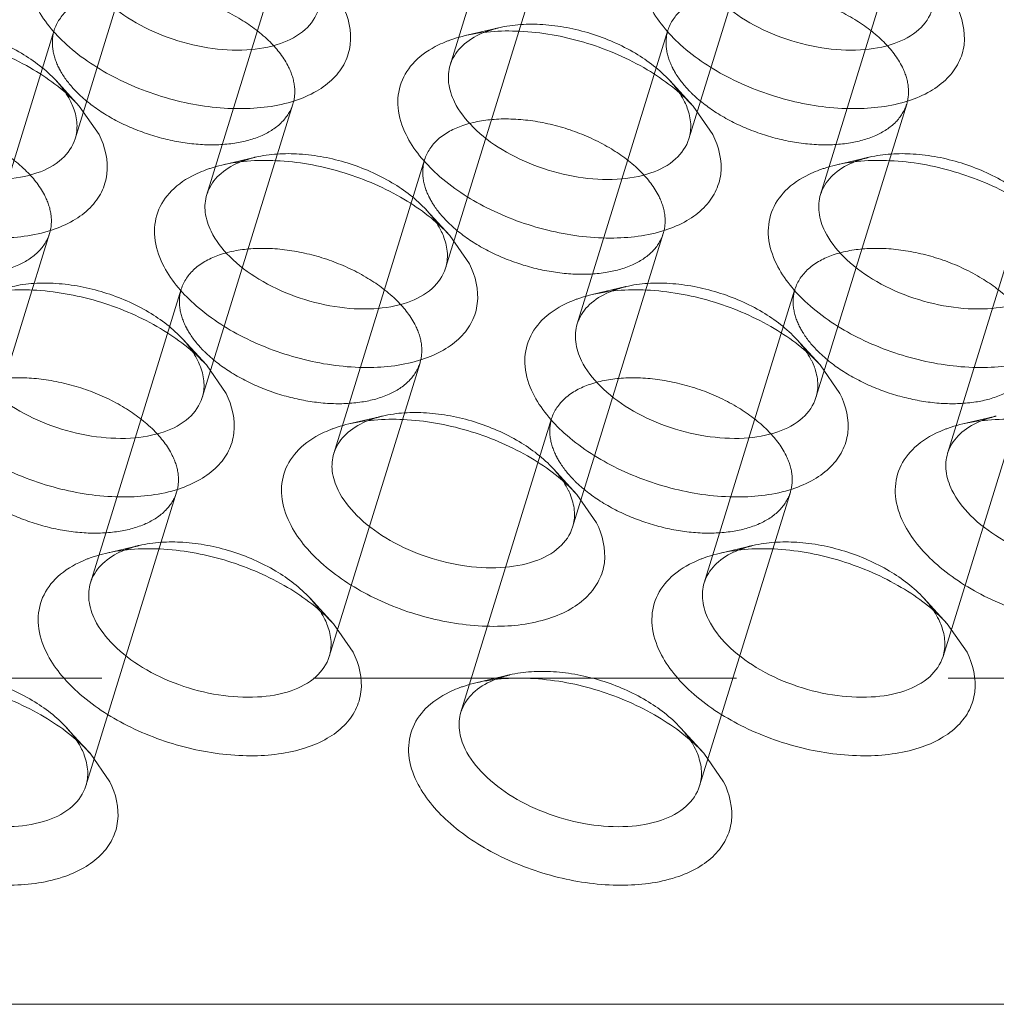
# Model space of a CAD drawing. Header units: millimetres. Extents: x 4497 to 13960, y 12291 to 16372.
# Tile 98 of 217: x 4896 to 4908, y 15290 to 15302. Entities that reach past the tile are written whole.
import ezdxf

# ---------------------------------------------------------------- set-up
doc = ezdxf.new("R2010")
doc.units = ezdxf.units.MM
doc.header["$LTSCALE"] = 0.8
doc.linetypes.add('HIDDEN', pattern=[9.525, 6.35, -3.175])
doc.layers.get('0').update_dxf_attribs({"linetype": 'CONTINUOUS', "lineweight": 0})
doc.layers.add('3', color=5, linetype='HIDDEN', lineweight=0)

msp = doc.modelspace()

# ---------------------------------------------------------------- linework, layer by layer
at = {"lineweight": 15}
for p, q in [((4897.142, 15300.578), (4897.38, 15300.237)), ((4904.51, 15300.578), (4904.748, 15300.237)), ((4901.589, 15299.024), (4901.827, 15298.683)), ((4898.667, 15297.47), (4898.905, 15297.129)), ((4906.036, 15297.47), (4906.274, 15297.129)), ((4903.114, 15295.916), (4903.352, 15295.575)), ((4900.192, 15294.362), (4900.43, 15294.021)), ((4907.561, 15294.362), (4907.799, 15294.021)), ((4897.271, 15292.808), (4897.509, 15292.467)), ((4904.639, 15292.808), (4904.877, 15292.467)), ((4943.998, 15289.794), (4860.642, 15289.794))]:
    msp.add_line(p, q, dxfattribs=at)
for centre, radius, start, end in [((4902.065, 15300.926), 0.493, 155.6291, 162.8691), ((4896.314, 15300.271), 0.81, 20.4993, 26.1968), ((4903.682, 15300.271), 0.81, 20.4993, 26.1968), ((4899.144, 15299.372), 0.493, 155.6291, 162.8691), ((4906.512, 15299.372), 0.493, 155.6291, 162.8691), ((4900.761, 15298.717), 0.81, 20.4993, 26.1968), ((4903.59, 15297.818), 0.493, 155.6291, 162.8691), ((4897.839, 15297.163), 0.81, 20.4993, 26.1968), ((4905.208, 15297.163), 0.81, 20.4993, 26.1968), ((4900.669, 15296.264), 0.493, 155.6291, 162.8691), ((4908.037, 15296.264), 0.493, 155.6291, 162.8691), ((4902.286, 15295.609), 0.81, 20.4993, 26.1968), ((4897.747, 15294.71), 0.493, 155.6291, 162.8691), ((4905.116, 15294.71), 0.493, 155.6291, 162.8691), ((4899.364, 15294.055), 0.81, 20.4993, 26.1968), ((4906.733, 15294.055), 0.81, 20.4993, 26.1968), ((4902.194, 15293.156), 0.493, 155.6291, 162.8691), ((4896.443, 15292.501), 0.81, 20.4993, 26.1968), ((4903.811, 15292.501), 0.81, 20.4993, 26.1968)]:
    msp.add_arc(centre, radius, start, end, dxfattribs=at)
for points, knots in [([(4900.014, 15301.74), (4899.985, 15301.648), (4899.857, 15301.465), (4899.539, 15301.303), (4899.134, 15301.236), (4898.675, 15301.265), (4898.206, 15301.387), (4897.775, 15301.589), (4897.426, 15301.851), (4897.254, 15302.07), (4897.199, 15302.183)], [0, 0, 0, 0, 0.087919, 0.191483, 0.315807, 0.456957, 0.606104, 0.752524, 0.886126, 1, 1, 1, 1]), ([(4907.382, 15301.74), (4907.354, 15301.648), (4907.225, 15301.465), (4906.908, 15301.303), (4906.502, 15301.236), (4906.043, 15301.265), (4905.575, 15301.387), (4905.144, 15301.589), (4904.795, 15301.851), (4904.623, 15302.07), (4904.567, 15302.183)], [0, 0, 0, 0, 0.087919, 0.191483, 0.315807, 0.456957, 0.606104, 0.752524, 0.886126, 1, 1, 1, 1]), ([(4900.302, 15301.791), (4900.373, 15301.646), (4900.434, 15301.398), (4900.34, 15301.092), (4900.196, 15300.898), (4899.986, 15300.743), (4899.613, 15300.585), (4899.037, 15300.518), (4898.305, 15300.617), (4897.593, 15300.878), (4897, 15301.263), (4896.706, 15301.61), (4896.617, 15301.791)], [0, 0, 0, 0, 0.096766, 0.141571, 0.18803, 0.239006, 0.296129, 0.428924, 0.580085, 0.735392, 0.87928, 1, 1, 1, 1]), ([(4907.67, 15301.791), (4907.741, 15301.646), (4907.802, 15301.398), (4907.709, 15301.092), (4907.565, 15300.898), (4907.355, 15300.743), (4906.982, 15300.585), (4906.405, 15300.518), (4905.673, 15300.617), (4904.961, 15300.878), (4904.368, 15301.263), (4904.075, 15301.61), (4903.986, 15301.791)], [0, 0, 0, 0, 0.096766, 0.141571, 0.18803, 0.239006, 0.296129, 0.428924, 0.580085, 0.735392, 0.87928, 1, 1, 1, 1]), ([(4894.406, 15301.424), (4894.634, 15301.477), (4895.137, 15301.503), (4895.884, 15301.358), (4896.583, 15301.055), (4896.984, 15300.751), (4897.142, 15300.578)], [0, 0, 0, 0, 0.236672, 0.49996, 0.763225, 1, 1, 1, 1]), ([(4901.592, 15301.37), (4901.607, 15301.375), (4901.667, 15301.396), (4901.728, 15301.413), (4901.775, 15301.424)], [0, 0, 0, 0, 0.243879, 1, 1, 1, 1]), ([(4901.616, 15301.129), (4901.65, 15301.204), (4901.764, 15301.346), (4901.921, 15301.432), (4902.009, 15301.466)], [0, 0, 0, 0, 0.464886, 1, 1, 1, 1]), ([(4901.775, 15301.424), (4902.003, 15301.477), (4902.506, 15301.503), (4903.253, 15301.358), (4903.951, 15301.055), (4904.352, 15300.751), (4904.51, 15300.578)], [0, 0, 0, 0, 0.236672, 0.49996, 0.763225, 1, 1, 1, 1]), ([(4901.064, 15300.237), (4901.015, 15300.337), (4900.947, 15300.544), (4900.983, 15300.867), (4901.165, 15301.14), (4901.35, 15301.262), (4901.454, 15301.312)], [0, 0, 0, 0, 0.260072, 0.494273, 0.731806, 1, 1, 1, 1]), ([(4901.454, 15301.312), (4901.487, 15301.329), (4901.533, 15301.348), (4901.58, 15301.366), (4901.592, 15301.37)], [0, 0, 0, 0, 0.744437, 1, 1, 1, 1]), ([(4901.646, 15300.629), (4901.611, 15300.7), (4901.562, 15300.847), (4901.573, 15301.003), (4901.594, 15301.071)], [0, 0, 0, 0, 0.52606, 1, 1, 1, 1]), ([(4897.092, 15300.186), (4897.063, 15300.094), (4896.935, 15299.911), (4896.617, 15299.749), (4896.212, 15299.682), (4895.753, 15299.711), (4895.285, 15299.833), (4894.854, 15300.034), (4894.504, 15300.297), (4894.332, 15300.516), (4894.277, 15300.629)], [0, 0, 0, 0, 0.087919, 0.191483, 0.315807, 0.456957, 0.606104, 0.752524, 0.886126, 1, 1, 1, 1]), ([(4904.46, 15300.186), (4904.432, 15300.094), (4904.304, 15299.911), (4903.986, 15299.749), (4903.581, 15299.682), (4903.121, 15299.711), (4902.653, 15299.833), (4902.222, 15300.034), (4901.873, 15300.297), (4901.701, 15300.516), (4901.646, 15300.629)], [0, 0, 0, 0, 0.087919, 0.191483, 0.315807, 0.456957, 0.606104, 0.752524, 0.886126, 1, 1, 1, 1]), ([(4897.072, 15300.555), (4897.095, 15300.494), (4897.124, 15300.371), (4897.11, 15300.243), (4897.092, 15300.186)], [0, 0, 0, 0, 0.519195, 1, 1, 1, 1]), ([(4904.441, 15300.555), (4904.463, 15300.494), (4904.492, 15300.371), (4904.478, 15300.243), (4904.46, 15300.186)], [0, 0, 0, 0, 0.519195, 1, 1, 1, 1]), ([(4897.38, 15300.237), (4897.451, 15300.092), (4897.512, 15299.844), (4897.419, 15299.538), (4897.275, 15299.344), (4897.065, 15299.189), (4896.692, 15299.031), (4896.115, 15298.964), (4895.383, 15299.063), (4894.671, 15299.324), (4894.078, 15299.709), (4893.784, 15300.056), (4893.696, 15300.237)], [0, 0, 0, 0, 0.096766, 0.141571, 0.18803, 0.239006, 0.296129, 0.428924, 0.580085, 0.735392, 0.87928, 1, 1, 1, 1]), ([(4904.748, 15300.237), (4904.82, 15300.092), (4904.881, 15299.844), (4904.787, 15299.538), (4904.643, 15299.344), (4904.433, 15299.189), (4904.06, 15299.031), (4903.484, 15298.964), (4902.752, 15299.063), (4902.039, 15299.324), (4901.447, 15299.709), (4901.153, 15300.056), (4901.064, 15300.237)], [0, 0, 0, 0, 0.096766, 0.141571, 0.18803, 0.239006, 0.296129, 0.428924, 0.580085, 0.735392, 0.87928, 1, 1, 1, 1]), ([(4898.671, 15299.816), (4898.685, 15299.821), (4898.745, 15299.842), (4898.806, 15299.859), (4898.853, 15299.87)], [0, 0, 0, 0, 0.243879, 1, 1, 1, 1]), ([(4898.694, 15299.575), (4898.728, 15299.65), (4898.842, 15299.792), (4899, 15299.878), (4899.087, 15299.912)], [0, 0, 0, 0, 0.464886, 1, 1, 1, 1]), ([(4898.853, 15299.87), (4899.081, 15299.923), (4899.584, 15299.949), (4900.331, 15299.804), (4901.03, 15299.501), (4901.431, 15299.197), (4901.589, 15299.024)], [0, 0, 0, 0, 0.236672, 0.49996, 0.763225, 1, 1, 1, 1]), ([(4906.039, 15299.816), (4906.054, 15299.821), (4906.114, 15299.842), (4906.175, 15299.859), (4906.222, 15299.87)], [0, 0, 0, 0, 0.243879, 1, 1, 1, 1]), ([(4906.063, 15299.575), (4906.097, 15299.65), (4906.211, 15299.792), (4906.368, 15299.878), (4906.455, 15299.912)], [0, 0, 0, 0, 0.464886, 1, 1, 1, 1]), ([(4906.222, 15299.87), (4906.45, 15299.923), (4906.952, 15299.949), (4907.7, 15299.804), (4908.398, 15299.501), (4908.799, 15299.197), (4908.957, 15299.024)], [0, 0, 0, 0, 0.236672, 0.49996, 0.763225, 1, 1, 1, 1]), ([(4898.142, 15298.683), (4898.093, 15298.783), (4898.025, 15298.99), (4898.061, 15299.313), (4898.243, 15299.586), (4898.429, 15299.708), (4898.532, 15299.758)], [0, 0, 0, 0, 0.260072, 0.494273, 0.731806, 1, 1, 1, 1]), ([(4898.532, 15299.758), (4898.566, 15299.775), (4898.612, 15299.794), (4898.659, 15299.812), (4898.671, 15299.816)], [0, 0, 0, 0, 0.744437, 1, 1, 1, 1]), ([(4905.511, 15298.683), (4905.462, 15298.783), (4905.394, 15298.99), (4905.43, 15299.313), (4905.612, 15299.586), (4905.797, 15299.708), (4905.901, 15299.758)], [0, 0, 0, 0, 0.260072, 0.494273, 0.731806, 1, 1, 1, 1]), ([(4905.901, 15299.758), (4905.934, 15299.775), (4905.98, 15299.794), (4906.027, 15299.812), (4906.039, 15299.816)], [0, 0, 0, 0, 0.744437, 1, 1, 1, 1]), ([(4898.724, 15299.075), (4898.689, 15299.146), (4898.64, 15299.293), (4898.651, 15299.449), (4898.672, 15299.517)], [0, 0, 0, 0, 0.52606, 1, 1, 1, 1]), ([(4906.093, 15299.075), (4906.057, 15299.146), (4906.008, 15299.293), (4906.02, 15299.449), (4906.041, 15299.517)], [0, 0, 0, 0, 0.52606, 1, 1, 1, 1]), ([(4901.539, 15298.632), (4901.51, 15298.54), (4901.382, 15298.357), (4901.064, 15298.195), (4900.659, 15298.128), (4900.2, 15298.157), (4899.732, 15298.279), (4899.301, 15298.48), (4898.951, 15298.743), (4898.779, 15298.962), (4898.724, 15299.075)], [0, 0, 0, 0, 0.087919, 0.191483, 0.315807, 0.456957, 0.606104, 0.752524, 0.886126, 1, 1, 1, 1]), ([(4908.907, 15298.632), (4908.879, 15298.54), (4908.75, 15298.357), (4908.433, 15298.195), (4908.028, 15298.128), (4907.568, 15298.157), (4907.1, 15298.279), (4906.669, 15298.48), (4906.32, 15298.743), (4906.148, 15298.962), (4906.093, 15299.075)], [0, 0, 0, 0, 0.087919, 0.191483, 0.315807, 0.456957, 0.606104, 0.752524, 0.886126, 1, 1, 1, 1]), ([(4901.519, 15299.001), (4901.542, 15298.94), (4901.571, 15298.816), (4901.557, 15298.689), (4901.539, 15298.632)], [0, 0, 0, 0, 0.519195, 1, 1, 1, 1]), ([(4901.827, 15298.683), (4901.898, 15298.538), (4901.959, 15298.29), (4901.866, 15297.984), (4901.722, 15297.79), (4901.511, 15297.635), (4901.138, 15297.477), (4900.562, 15297.41), (4899.83, 15297.509), (4899.118, 15297.77), (4898.525, 15298.155), (4898.231, 15298.502), (4898.142, 15298.683)], [0, 0, 0, 0, 0.096766, 0.141571, 0.18803, 0.239006, 0.296129, 0.428924, 0.580085, 0.735392, 0.87928, 1, 1, 1, 1]), ([(4909.195, 15298.683), (4909.266, 15298.538), (4909.327, 15298.29), (4909.234, 15297.984), (4909.09, 15297.79), (4908.88, 15297.635), (4908.507, 15297.477), (4907.931, 15297.41), (4907.198, 15297.509), (4906.486, 15297.77), (4905.894, 15298.155), (4905.6, 15298.502), (4905.511, 15298.683)], [0, 0, 0, 0, 0.096766, 0.141571, 0.18803, 0.239006, 0.296129, 0.428924, 0.580085, 0.735392, 0.87928, 1, 1, 1, 1]), ([(4895.932, 15298.316), (4896.16, 15298.369), (4896.662, 15298.395), (4897.41, 15298.25), (4898.108, 15297.947), (4898.509, 15297.643), (4898.667, 15297.47)], [0, 0, 0, 0, 0.236672, 0.49996, 0.763225, 1, 1, 1, 1]), ([(4903.141, 15298.021), (4903.175, 15298.096), (4903.289, 15298.238), (4903.446, 15298.323), (4903.534, 15298.358)], [0, 0, 0, 0, 0.464886, 1, 1, 1, 1]), ([(4903.3, 15298.316), (4903.528, 15298.369), (4904.031, 15298.395), (4904.778, 15298.25), (4905.476, 15297.947), (4905.878, 15297.643), (4906.036, 15297.47)], [0, 0, 0, 0, 0.236672, 0.49996, 0.763225, 1, 1, 1, 1]), ([(4902.589, 15297.129), (4902.54, 15297.229), (4902.472, 15297.436), (4902.508, 15297.759), (4902.69, 15298.032), (4902.876, 15298.154), (4902.979, 15298.204)], [0, 0, 0, 0, 0.260072, 0.494273, 0.731806, 1, 1, 1, 1]), ([(4902.979, 15298.204), (4903.013, 15298.22), (4903.059, 15298.24), (4903.105, 15298.258), (4903.117, 15298.262)], [0, 0, 0, 0, 0.744437, 1, 1, 1, 1]), ([(4903.117, 15298.262), (4903.132, 15298.267), (4903.192, 15298.288), (4903.253, 15298.305), (4903.3, 15298.316)], [0, 0, 0, 0, 0.243879, 1, 1, 1, 1]), ([(4903.171, 15297.521), (4903.136, 15297.592), (4903.087, 15297.739), (4903.098, 15297.895), (4903.119, 15297.963)], [0, 0, 0, 0, 0.52606, 1, 1, 1, 1]), ([(4898.617, 15297.078), (4898.589, 15296.985), (4898.46, 15296.803), (4898.143, 15296.641), (4897.737, 15296.574), (4897.278, 15296.603), (4896.81, 15296.725), (4896.379, 15296.926), (4896.03, 15297.189), (4895.858, 15297.408), (4895.802, 15297.521)], [0, 0, 0, 0, 0.087919, 0.191483, 0.315807, 0.456957, 0.606104, 0.752524, 0.886126, 1, 1, 1, 1]), ([(4905.986, 15297.078), (4905.957, 15296.985), (4905.829, 15296.803), (4905.511, 15296.641), (4905.106, 15296.574), (4904.647, 15296.603), (4904.179, 15296.725), (4903.747, 15296.926), (4903.398, 15297.189), (4903.226, 15297.408), (4903.171, 15297.521)], [0, 0, 0, 0, 0.087919, 0.191483, 0.315807, 0.456957, 0.606104, 0.752524, 0.886126, 1, 1, 1, 1]), ([(4898.597, 15297.447), (4898.62, 15297.386), (4898.649, 15297.262), (4898.635, 15297.135), (4898.617, 15297.078)], [0, 0, 0, 0, 0.519195, 1, 1, 1, 1]), ([(4905.966, 15297.447), (4905.989, 15297.386), (4906.018, 15297.262), (4906.003, 15297.135), (4905.986, 15297.078)], [0, 0, 0, 0, 0.519195, 1, 1, 1, 1]), ([(4898.905, 15297.129), (4898.976, 15296.984), (4899.037, 15296.736), (4898.944, 15296.43), (4898.8, 15296.236), (4898.59, 15296.081), (4898.217, 15295.923), (4897.641, 15295.856), (4896.908, 15295.955), (4896.196, 15296.216), (4895.604, 15296.601), (4895.31, 15296.948), (4895.221, 15297.129)], [0, 0, 0, 0, 0.096766, 0.141571, 0.18803, 0.239006, 0.296129, 0.428924, 0.580085, 0.735392, 0.87928, 1, 1, 1, 1]), ([(4906.274, 15297.129), (4906.345, 15296.984), (4906.406, 15296.736), (4906.312, 15296.43), (4906.168, 15296.236), (4905.958, 15296.081), (4905.585, 15295.923), (4905.009, 15295.856), (4904.277, 15295.955), (4903.565, 15296.216), (4902.972, 15296.601), (4902.678, 15296.948), (4902.589, 15297.129)], [0, 0, 0, 0, 0.096766, 0.141571, 0.18803, 0.239006, 0.296129, 0.428924, 0.580085, 0.735392, 0.87928, 1, 1, 1, 1]), ([(4900.22, 15296.467), (4900.253, 15296.542), (4900.367, 15296.684), (4900.525, 15296.769), (4900.612, 15296.804)], [0, 0, 0, 0, 0.464886, 1, 1, 1, 1]), ([(4900.378, 15296.762), (4900.606, 15296.815), (4901.109, 15296.841), (4901.856, 15296.696), (4902.555, 15296.393), (4902.956, 15296.089), (4903.114, 15295.916)], [0, 0, 0, 0, 0.236672, 0.49996, 0.763225, 1, 1, 1, 1]), ([(4907.588, 15296.467), (4907.622, 15296.542), (4907.736, 15296.684), (4907.893, 15296.769), (4907.981, 15296.804)], [0, 0, 0, 0, 0.464886, 1, 1, 1, 1]), ([(4907.747, 15296.762), (4907.975, 15296.815), (4908.478, 15296.841), (4909.225, 15296.696), (4909.923, 15296.393), (4910.324, 15296.089), (4910.483, 15295.916)], [0, 0, 0, 0, 0.236672, 0.49996, 0.763225, 1, 1, 1, 1]), ([(4900.058, 15296.65), (4900.091, 15296.666), (4900.137, 15296.686), (4900.184, 15296.704), (4900.196, 15296.708)], [0, 0, 0, 0, 0.744437, 1, 1, 1, 1]), ([(4900.196, 15296.708), (4900.21, 15296.713), (4900.27, 15296.734), (4900.332, 15296.751), (4900.378, 15296.762)], [0, 0, 0, 0, 0.243879, 1, 1, 1, 1]), ([(4907.426, 15296.65), (4907.46, 15296.666), (4907.505, 15296.686), (4907.552, 15296.704), (4907.564, 15296.708)], [0, 0, 0, 0, 0.744437, 1, 1, 1, 1]), ([(4907.564, 15296.708), (4907.579, 15296.713), (4907.639, 15296.734), (4907.7, 15296.751), (4907.747, 15296.762)], [0, 0, 0, 0, 0.243879, 1, 1, 1, 1]), ([(4899.668, 15295.575), (4899.619, 15295.675), (4899.551, 15295.882), (4899.586, 15296.205), (4899.769, 15296.478), (4899.954, 15296.6), (4900.058, 15296.65)], [0, 0, 0, 0, 0.260072, 0.494273, 0.731806, 1, 1, 1, 1]), ([(4907.036, 15295.575), (4906.987, 15295.675), (4906.919, 15295.882), (4906.955, 15296.205), (4907.137, 15296.478), (4907.323, 15296.6), (4907.426, 15296.65)], [0, 0, 0, 0, 0.260072, 0.494273, 0.731806, 1, 1, 1, 1]), ([(4900.249, 15295.967), (4900.214, 15296.038), (4900.165, 15296.185), (4900.176, 15296.341), (4900.198, 15296.409)], [0, 0, 0, 0, 0.52606, 1, 1, 1, 1]), ([(4907.618, 15295.967), (4907.583, 15296.038), (4907.534, 15296.185), (4907.545, 15296.341), (4907.566, 15296.409)], [0, 0, 0, 0, 0.52606, 1, 1, 1, 1]), ([(4903.064, 15295.524), (4903.036, 15295.431), (4902.907, 15295.249), (4902.59, 15295.087), (4902.184, 15295.02), (4901.725, 15295.049), (4901.257, 15295.171), (4900.826, 15295.372), (4900.477, 15295.635), (4900.305, 15295.854), (4900.249, 15295.967)], [0, 0, 0, 0, 0.087919, 0.191483, 0.315807, 0.456957, 0.606104, 0.752524, 0.886126, 1, 1, 1, 1]), ([(4910.433, 15295.524), (4910.404, 15295.431), (4910.276, 15295.249), (4909.958, 15295.087), (4909.553, 15295.02), (4909.094, 15295.049), (4908.625, 15295.171), (4908.194, 15295.372), (4907.845, 15295.635), (4907.673, 15295.854), (4907.618, 15295.967)], [0, 0, 0, 0, 0.087919, 0.191483, 0.315807, 0.456957, 0.606104, 0.752524, 0.886126, 1, 1, 1, 1]), ([(4903.044, 15295.893), (4903.067, 15295.832), (4903.096, 15295.708), (4903.082, 15295.581), (4903.064, 15295.524)], [0, 0, 0, 0, 0.519195, 1, 1, 1, 1]), ([(4903.352, 15295.575), (4903.423, 15295.43), (4903.484, 15295.182), (4903.391, 15294.876), (4903.247, 15294.682), (4903.037, 15294.527), (4902.664, 15294.369), (4902.087, 15294.302), (4901.355, 15294.401), (4900.643, 15294.662), (4900.05, 15295.047), (4899.756, 15295.394), (4899.668, 15295.575)], [0, 0, 0, 0, 0.096766, 0.141571, 0.18803, 0.239006, 0.296129, 0.428924, 0.580085, 0.735392, 0.87928, 1, 1, 1, 1]), ([(4910.72, 15295.575), (4910.792, 15295.43), (4910.853, 15295.182), (4910.759, 15294.876), (4910.615, 15294.682), (4910.405, 15294.527), (4910.032, 15294.369), (4909.456, 15294.302), (4908.724, 15294.401), (4908.011, 15294.662), (4907.419, 15295.047), (4907.125, 15295.394), (4907.036, 15295.575)], [0, 0, 0, 0, 0.096766, 0.141571, 0.18803, 0.239006, 0.296129, 0.428924, 0.580085, 0.735392, 0.87928, 1, 1, 1, 1]), ([(4897.298, 15294.913), (4897.332, 15294.988), (4897.446, 15295.13), (4897.603, 15295.215), (4897.691, 15295.25)], [0, 0, 0, 0, 0.464886, 1, 1, 1, 1]), ([(4897.457, 15295.208), (4897.685, 15295.261), (4898.187, 15295.287), (4898.935, 15295.142), (4899.633, 15294.839), (4900.034, 15294.535), (4900.192, 15294.362)], [0, 0, 0, 0, 0.236672, 0.49996, 0.763225, 1, 1, 1, 1]), ([(4904.666, 15294.913), (4904.7, 15294.988), (4904.814, 15295.13), (4904.972, 15295.215), (4905.059, 15295.25)], [0, 0, 0, 0, 0.464886, 1, 1, 1, 1]), ([(4904.825, 15295.208), (4905.053, 15295.261), (4905.556, 15295.287), (4906.303, 15295.142), (4907.002, 15294.839), (4907.403, 15294.535), (4907.561, 15294.362)], [0, 0, 0, 0, 0.236672, 0.49996, 0.763225, 1, 1, 1, 1]), ([(4897.136, 15295.096), (4897.169, 15295.112), (4897.215, 15295.132), (4897.262, 15295.15), (4897.274, 15295.154)], [0, 0, 0, 0, 0.744437, 1, 1, 1, 1]), ([(4897.274, 15295.154), (4897.289, 15295.159), (4897.349, 15295.18), (4897.41, 15295.197), (4897.457, 15295.208)], [0, 0, 0, 0, 0.243879, 1, 1, 1, 1]), ([(4904.504, 15295.096), (4904.538, 15295.112), (4904.584, 15295.132), (4904.631, 15295.15), (4904.643, 15295.154)], [0, 0, 0, 0, 0.744437, 1, 1, 1, 1]), ([(4904.643, 15295.154), (4904.657, 15295.159), (4904.717, 15295.18), (4904.779, 15295.197), (4904.825, 15295.208)], [0, 0, 0, 0, 0.243879, 1, 1, 1, 1]), ([(4896.746, 15294.021), (4896.697, 15294.121), (4896.629, 15294.328), (4896.665, 15294.651), (4896.847, 15294.924), (4897.032, 15295.046), (4897.136, 15295.096)], [0, 0, 0, 0, 0.260072, 0.494273, 0.731806, 1, 1, 1, 1]), ([(4904.115, 15294.021), (4904.065, 15294.121), (4903.997, 15294.328), (4904.033, 15294.651), (4904.216, 15294.924), (4904.401, 15295.046), (4904.504, 15295.096)], [0, 0, 0, 0, 0.260072, 0.494273, 0.731806, 1, 1, 1, 1]), ([(4897.328, 15294.413), (4897.293, 15294.484), (4897.244, 15294.631), (4897.255, 15294.787), (4897.276, 15294.855)], [0, 0, 0, 0, 0.52606, 1, 1, 1, 1]), ([(4904.696, 15294.413), (4904.661, 15294.484), (4904.612, 15294.631), (4904.623, 15294.787), (4904.644, 15294.855)], [0, 0, 0, 0, 0.52606, 1, 1, 1, 1]), ([(4900.142, 15293.97), (4900.114, 15293.877), (4899.986, 15293.695), (4899.668, 15293.533), (4899.263, 15293.466), (4898.803, 15293.495), (4898.335, 15293.617), (4897.904, 15293.818), (4897.555, 15294.081), (4897.383, 15294.3), (4897.328, 15294.413)], [0, 0, 0, 0, 0.087919, 0.191483, 0.315807, 0.456957, 0.606104, 0.752524, 0.886126, 1, 1, 1, 1]), ([(4900.123, 15294.339), (4900.145, 15294.278), (4900.174, 15294.154), (4900.16, 15294.027), (4900.142, 15293.97)], [0, 0, 0, 0, 0.519195, 1, 1, 1, 1]), ([(4907.511, 15293.97), (4907.482, 15293.877), (4907.354, 15293.695), (4907.036, 15293.533), (4906.631, 15293.466), (4906.172, 15293.495), (4905.704, 15293.617), (4905.273, 15293.818), (4904.923, 15294.081), (4904.751, 15294.3), (4904.696, 15294.413)], [0, 0, 0, 0, 0.087919, 0.191483, 0.315807, 0.456957, 0.606104, 0.752524, 0.886126, 1, 1, 1, 1]), ([(4907.491, 15294.339), (4907.514, 15294.278), (4907.543, 15294.154), (4907.529, 15294.027), (4907.511, 15293.97)], [0, 0, 0, 0, 0.519195, 1, 1, 1, 1]), ([(4900.43, 15294.021), (4900.501, 15293.876), (4900.562, 15293.628), (4900.469, 15293.322), (4900.325, 15293.128), (4900.115, 15292.973), (4899.742, 15292.815), (4899.166, 15292.748), (4898.434, 15292.847), (4897.721, 15293.108), (4897.129, 15293.493), (4896.835, 15293.84), (4896.746, 15294.021)], [0, 0, 0, 0, 0.096766, 0.141571, 0.18803, 0.239006, 0.296129, 0.428924, 0.580085, 0.735392, 0.87928, 1, 1, 1, 1]), ([(4907.799, 15294.021), (4907.87, 15293.876), (4907.931, 15293.628), (4907.838, 15293.322), (4907.694, 15293.128), (4907.483, 15292.973), (4907.11, 15292.815), (4906.534, 15292.748), (4905.802, 15292.847), (4905.09, 15293.108), (4904.497, 15293.493), (4904.203, 15293.84), (4904.115, 15294.021)], [0, 0, 0, 0, 0.096766, 0.141571, 0.18803, 0.239006, 0.296129, 0.428924, 0.580085, 0.735392, 0.87928, 1, 1, 1, 1]), ([(4894.535, 15293.654), (4894.763, 15293.707), (4895.266, 15293.733), (4896.013, 15293.588), (4896.712, 15293.285), (4897.113, 15292.981), (4897.271, 15292.808)], [0, 0, 0, 0, 0.236672, 0.49996, 0.763225, 1, 1, 1, 1]), ([(4901.904, 15293.654), (4902.132, 15293.707), (4902.634, 15293.733), (4903.382, 15293.588), (4904.08, 15293.285), (4904.481, 15292.981), (4904.639, 15292.808)], [0, 0, 0, 0, 0.236672, 0.49996, 0.763225, 1, 1, 1, 1]), ([(4901.583, 15293.542), (4901.616, 15293.558), (4901.662, 15293.578), (4901.709, 15293.596), (4901.721, 15293.6)], [0, 0, 0, 0, 0.744437, 1, 1, 1, 1]), ([(4901.721, 15293.6), (4901.736, 15293.605), (4901.796, 15293.626), (4901.857, 15293.643), (4901.904, 15293.654)], [0, 0, 0, 0, 0.243879, 1, 1, 1, 1]), ([(4901.745, 15293.359), (4901.779, 15293.434), (4901.893, 15293.576), (4902.05, 15293.661), (4902.137, 15293.696)], [0, 0, 0, 0, 0.464886, 1, 1, 1, 1]), ([(4901.193, 15292.467), (4901.144, 15292.567), (4901.076, 15292.774), (4901.112, 15293.097), (4901.294, 15293.37), (4901.479, 15293.492), (4901.583, 15293.542)], [0, 0, 0, 0, 0.260072, 0.494273, 0.731806, 1, 1, 1, 1]), ([(4901.774, 15292.859), (4901.739, 15292.93), (4901.69, 15293.076), (4901.702, 15293.233), (4901.723, 15293.301)], [0, 0, 0, 0, 0.52606, 1, 1, 1, 1]), ([(4897.221, 15292.416), (4897.192, 15292.323), (4897.064, 15292.141), (4896.746, 15291.979), (4896.341, 15291.912), (4895.882, 15291.941), (4895.414, 15292.063), (4894.983, 15292.264), (4894.633, 15292.527), (4894.461, 15292.746), (4894.406, 15292.859)], [0, 0, 0, 0, 0.087919, 0.191483, 0.315807, 0.456957, 0.606104, 0.752524, 0.886126, 1, 1, 1, 1]), ([(4897.201, 15292.785), (4897.224, 15292.724), (4897.253, 15292.6), (4897.238, 15292.473), (4897.221, 15292.416)], [0, 0, 0, 0, 0.519195, 1, 1, 1, 1]), ([(4904.589, 15292.416), (4904.561, 15292.323), (4904.432, 15292.141), (4904.115, 15291.979), (4903.709, 15291.912), (4903.25, 15291.941), (4902.782, 15292.063), (4902.351, 15292.264), (4902.002, 15292.527), (4901.83, 15292.746), (4901.774, 15292.859)], [0, 0, 0, 0, 0.087919, 0.191483, 0.315807, 0.456957, 0.606104, 0.752524, 0.886126, 1, 1, 1, 1]), ([(4904.57, 15292.785), (4904.592, 15292.724), (4904.621, 15292.6), (4904.607, 15292.473), (4904.589, 15292.416)], [0, 0, 0, 0, 0.519195, 1, 1, 1, 1]), ([(4897.509, 15292.467), (4897.58, 15292.322), (4897.641, 15292.074), (4897.548, 15291.768), (4897.403, 15291.574), (4897.193, 15291.419), (4896.82, 15291.261), (4896.244, 15291.194), (4895.512, 15291.293), (4894.8, 15291.554), (4894.207, 15291.939), (4893.913, 15292.286), (4893.824, 15292.467)], [0, 0, 0, 0, 0.096766, 0.141571, 0.18803, 0.239006, 0.296129, 0.428924, 0.580085, 0.735392, 0.87928, 1, 1, 1, 1]), ([(4904.877, 15292.467), (4904.948, 15292.322), (4905.009, 15292.074), (4904.916, 15291.768), (4904.772, 15291.574), (4904.562, 15291.419), (4904.189, 15291.261), (4903.613, 15291.194), (4902.88, 15291.293), (4902.168, 15291.554), (4901.576, 15291.939), (4901.282, 15292.286), (4901.193, 15292.467)], [0, 0, 0, 0, 0.096766, 0.141571, 0.18803, 0.239006, 0.296129, 0.428924, 0.580085, 0.735392, 0.87928, 1, 1, 1, 1])]:
    msp.add_open_spline(points, degree=3, knots=knots, dxfattribs=at)
for points in [[(4896.986, 15300.725), (4897.006, 15300.694), (4897.024, 15300.662), (4897.04, 15300.629)], [(4904.354, 15300.725), (4904.374, 15300.694), (4904.393, 15300.662), (4904.409, 15300.629)], [(4901.433, 15299.171), (4901.453, 15299.14), (4901.471, 15299.108), (4901.487, 15299.075)], [(4898.511, 15297.617), (4898.531, 15297.586), (4898.549, 15297.554), (4898.566, 15297.521)], [(4905.879, 15297.617), (4905.899, 15297.586), (4905.918, 15297.554), (4905.934, 15297.521)], [(4902.958, 15296.063), (4902.978, 15296.032), (4902.996, 15296), (4903.012, 15295.967)], [(4900.036, 15294.509), (4900.056, 15294.478), (4900.075, 15294.446), (4900.091, 15294.413)], [(4907.405, 15294.509), (4907.425, 15294.478), (4907.443, 15294.446), (4907.459, 15294.413)], [(4897.115, 15292.955), (4897.135, 15292.924), (4897.153, 15292.892), (4897.169, 15292.859)], [(4904.483, 15292.955), (4904.503, 15292.924), (4904.521, 15292.892), (4904.538, 15292.859)]]:
    msp.add_open_spline(points, degree=3, dxfattribs=at)
at = {"layer": '3'}
for p, q in [((4902.683, 15304.597), (4901.594, 15301.071)), ((4898.181, 15303.711), (4897.092, 15300.186)), ((4905.55, 15303.711), (4904.46, 15300.186)), ((4899.762, 15303.043), (4898.672, 15299.517)), ((4907.13, 15303.043), (4906.041, 15299.517)), ((4902.628, 15302.157), (4901.539, 15298.632)), ((4902.179, 15301.519), (4901.775, 15301.424)), ((4896.84, 15301.488), (4895.751, 15297.963)), ((4904.209, 15301.488), (4903.119, 15297.963)), ((4896.862, 15300.885), (4897.142, 15300.578)), ((4904.23, 15300.885), (4904.51, 15300.578)), ((4899.706, 15300.603), (4898.617, 15297.078)), ((4907.075, 15300.603), (4905.986, 15297.078)), ((4899.257, 15299.965), (4898.853, 15299.87)), ((4901.287, 15299.934), (4900.198, 15296.409)), ((4906.625, 15299.965), (4906.221, 15299.87)), ((4908.655, 15299.934), (4907.566, 15296.409)), ((4901.308, 15299.331), (4901.589, 15299.024)), ((4896.785, 15299.049), (4895.695, 15295.524)), ((4904.153, 15299.049), (4903.064, 15295.524)), ((4898.365, 15298.38), (4897.276, 15294.855)), ((4903.704, 15298.411), (4903.3, 15298.316)), ((4905.734, 15298.38), (4904.645, 15294.855)), ((4898.387, 15297.777), (4898.667, 15297.47)), ((4905.755, 15297.777), (4906.035, 15297.47)), ((4901.232, 15297.495), (4900.142, 15293.97)), ((4908.6, 15297.495), (4907.511, 15293.97)), ((4900.782, 15296.857), (4900.378, 15296.762)), ((4902.812, 15296.826), (4901.723, 15293.301)), ((4908.151, 15296.857), (4907.747, 15296.762)), ((4902.834, 15296.223), (4903.114, 15295.916)), ((4898.31, 15295.941), (4897.221, 15292.416)), ((4905.678, 15295.941), (4904.589, 15292.416)), ((4897.86, 15295.303), (4897.457, 15295.208)), ((4905.229, 15295.303), (4904.825, 15295.208)), ((4899.912, 15294.669), (4900.192, 15294.362)), ((4907.28, 15294.669), (4907.561, 15294.362)), ((4861.853, 15293.711), (4945.209, 15293.711)), ((4902.307, 15293.749), (4901.903, 15293.654)), ((4896.99, 15293.115), (4897.27, 15292.808)), ((4904.359, 15293.115), (4904.639, 15292.808))]:
    msp.add_line(p, q, dxfattribs=at)
for centre, radius, start, end in [((4902.415, 15300.436), 1.107, 109.7141, 111.5324), ((4898.164, 15301.791), 1.483, 224.1795, 225.385), ((4905.533, 15301.791), 1.483, 224.1795, 225.385), ((4899.493, 15298.882), 1.107, 109.7141, 111.5324), ((4906.862, 15298.882), 1.107, 109.7141, 111.5324), ((4902.611, 15300.237), 1.483, 224.1795, 225.385), ((4903.94, 15297.328), 1.107, 109.7141, 111.5324), ((4899.689, 15298.683), 1.483, 224.1795, 225.385), ((4907.058, 15298.683), 1.483, 224.1795, 225.385), ((4901.018, 15295.774), 1.107, 109.7141, 111.5324), ((4908.387, 15295.774), 1.107, 109.7141, 111.5324), ((4904.136, 15297.129), 1.483, 224.1795, 225.385), ((4898.097, 15294.22), 1.107, 109.7141, 111.5324), ((4905.465, 15294.22), 1.107, 109.7141, 111.5324), ((4902.544, 15292.666), 1.107, 109.7141, 111.5324)]:
    msp.add_arc(centre, radius, start, end, dxfattribs=at)
for points, knots in [([(4899.655, 15301.046), (4899.6, 15301.158), (4899.428, 15301.377), (4899.078, 15301.639), (4898.648, 15301.842), (4898.179, 15301.963), (4897.72, 15301.993), (4897.315, 15301.925), (4896.997, 15301.764), (4896.869, 15301.581), (4896.84, 15301.489)], [0, 0, 0, 0, 0.113912, 0.247462, 0.393862, 0.542998, 0.684156, 0.808494, 0.912079, 1, 1, 1, 1]), ([(4907.023, 15301.046), (4906.968, 15301.158), (4906.796, 15301.377), (4906.447, 15301.639), (4906.016, 15301.842), (4905.548, 15301.963), (4905.089, 15301.993), (4904.684, 15301.925), (4904.366, 15301.764), (4904.237, 15301.581), (4904.209, 15301.489)], [0, 0, 0, 0, 0.113912, 0.247462, 0.393862, 0.542998, 0.684156, 0.808494, 0.912079, 1, 1, 1, 1]), ([(4894.81, 15301.519), (4894.981, 15301.559), (4895.358, 15301.578), (4895.919, 15301.47), (4896.442, 15301.242), (4896.743, 15301.014), (4896.862, 15300.885)], [0, 0, 0, 0, 0.236707, 0.500021, 0.763374, 1, 1, 1, 1]), ([(4902.041, 15301.478), (4902.052, 15301.482), (4902.098, 15301.498), (4902.144, 15301.51), (4902.179, 15301.519)], [0, 0, 0, 0, 0.243856, 1, 1, 1, 1]), ([(4902.179, 15301.519), (4902.35, 15301.559), (4902.727, 15301.578), (4903.287, 15301.47), (4903.811, 15301.242), (4904.112, 15301.014), (4904.23, 15300.885)], [0, 0, 0, 0, 0.236707, 0.500021, 0.763374, 1, 1, 1, 1]), ([(4896.84, 15301.489), (4896.819, 15301.42), (4896.808, 15301.264), (4896.857, 15301.117), (4896.892, 15301.046)], [0, 0, 0, 0, 0.474243, 1, 1, 1, 1]), ([(4904.209, 15301.489), (4904.187, 15301.42), (4904.176, 15301.264), (4904.225, 15301.117), (4904.26, 15301.046)], [0, 0, 0, 0, 0.474243, 1, 1, 1, 1]), ([(4896.892, 15301.046), (4896.904, 15301.021), (4896.962, 15300.916), (4897.037, 15300.823), (4897.101, 15300.757)], [0, 0, 0, 0, 0.233339, 1, 1, 1, 1]), ([(4899.706, 15300.603), (4899.728, 15300.671), (4899.739, 15300.827), (4899.69, 15300.974), (4899.655, 15301.046)], [0, 0, 0, 0, 0.474243, 1, 1, 1, 1]), ([(4904.26, 15301.046), (4904.272, 15301.021), (4904.33, 15300.916), (4904.406, 15300.823), (4904.469, 15300.757)], [0, 0, 0, 0, 0.233339, 1, 1, 1, 1]), ([(4907.075, 15300.603), (4907.096, 15300.671), (4907.107, 15300.827), (4907.058, 15300.974), (4907.023, 15301.046)], [0, 0, 0, 0, 0.474243, 1, 1, 1, 1]), ([(4896.862, 15300.885), (4896.874, 15300.872), (4896.918, 15300.821), (4896.959, 15300.767), (4896.986, 15300.725)], [0, 0, 0, 0, 0.259024, 1, 1, 1, 1]), ([(4904.23, 15300.885), (4904.242, 15300.872), (4904.287, 15300.821), (4904.327, 15300.767), (4904.354, 15300.725)], [0, 0, 0, 0, 0.259024, 1, 1, 1, 1]), ([(4897.123, 15300.735), (4897.214, 15300.646), (4897.427, 15300.481), (4897.795, 15300.294), (4898.2, 15300.165), (4898.61, 15300.104), (4898.995, 15300.118), (4899.326, 15300.205), (4899.58, 15300.364), (4899.682, 15300.522), (4899.706, 15300.603)], [0, 0, 0, 0, 0.131245, 0.274361, 0.421982, 0.565965, 0.698798, 0.81512, 0.913714, 1, 1, 1, 1]), ([(4904.491, 15300.735), (4904.582, 15300.646), (4904.796, 15300.481), (4905.163, 15300.294), (4905.568, 15300.165), (4905.979, 15300.104), (4906.364, 15300.118), (4906.694, 15300.205), (4906.949, 15300.364), (4907.05, 15300.522), (4907.075, 15300.603)], [0, 0, 0, 0, 0.131245, 0.274361, 0.421982, 0.565965, 0.698798, 0.81512, 0.913714, 1, 1, 1, 1]), ([(4896.733, 15299.492), (4896.678, 15299.604), (4896.506, 15299.823), (4896.157, 15300.085), (4895.726, 15300.288), (4895.258, 15300.409), (4894.799, 15300.439), (4894.393, 15300.371), (4894.076, 15300.21), (4893.947, 15300.027), (4893.919, 15299.935)], [0, 0, 0, 0, 0.113912, 0.247462, 0.393862, 0.542998, 0.684156, 0.808494, 0.912079, 1, 1, 1, 1]), ([(4904.102, 15299.492), (4904.046, 15299.604), (4903.875, 15299.823), (4903.525, 15300.085), (4903.094, 15300.288), (4902.626, 15300.409), (4902.167, 15300.439), (4901.762, 15300.371), (4901.444, 15300.21), (4901.316, 15300.027), (4901.287, 15299.935)], [0, 0, 0, 0, 0.113912, 0.247462, 0.393862, 0.542998, 0.684156, 0.808494, 0.912079, 1, 1, 1, 1]), ([(4899.257, 15299.965), (4899.428, 15300.005), (4899.805, 15300.024), (4900.366, 15299.916), (4900.889, 15299.688), (4901.19, 15299.46), (4901.309, 15299.331)], [0, 0, 0, 0, 0.236707, 0.500021, 0.763374, 1, 1, 1, 1]), ([(4906.626, 15299.965), (4906.797, 15300.005), (4907.174, 15300.024), (4907.734, 15299.916), (4908.258, 15299.688), (4908.559, 15299.46), (4908.677, 15299.331)], [0, 0, 0, 0, 0.236707, 0.500021, 0.763374, 1, 1, 1, 1]), ([(4899.12, 15299.924), (4899.131, 15299.928), (4899.176, 15299.944), (4899.222, 15299.956), (4899.257, 15299.965)], [0, 0, 0, 0, 0.243856, 1, 1, 1, 1]), ([(4901.287, 15299.935), (4901.266, 15299.866), (4901.254, 15299.71), (4901.303, 15299.563), (4901.339, 15299.492)], [0, 0, 0, 0, 0.474243, 1, 1, 1, 1]), ([(4906.488, 15299.924), (4906.499, 15299.928), (4906.544, 15299.944), (4906.591, 15299.956), (4906.626, 15299.965)], [0, 0, 0, 0, 0.243856, 1, 1, 1, 1]), ([(4896.785, 15299.049), (4896.806, 15299.117), (4896.817, 15299.273), (4896.768, 15299.42), (4896.733, 15299.492)], [0, 0, 0, 0, 0.474243, 1, 1, 1, 1]), ([(4901.339, 15299.492), (4901.351, 15299.467), (4901.408, 15299.362), (4901.484, 15299.269), (4901.548, 15299.203)], [0, 0, 0, 0, 0.233339, 1, 1, 1, 1]), ([(4904.153, 15299.049), (4904.174, 15299.117), (4904.186, 15299.273), (4904.137, 15299.42), (4904.102, 15299.492)], [0, 0, 0, 0, 0.474243, 1, 1, 1, 1]), ([(4901.309, 15299.331), (4901.32, 15299.318), (4901.365, 15299.267), (4901.406, 15299.213), (4901.433, 15299.171)], [0, 0, 0, 0, 0.259024, 1, 1, 1, 1]), ([(4894.201, 15299.181), (4894.292, 15299.092), (4894.505, 15298.927), (4894.873, 15298.74), (4895.278, 15298.611), (4895.689, 15298.55), (4896.074, 15298.564), (4896.404, 15298.651), (4896.658, 15298.81), (4896.76, 15298.968), (4896.785, 15299.049)], [0, 0, 0, 0, 0.131245, 0.274361, 0.421982, 0.565965, 0.698798, 0.81512, 0.913714, 1, 1, 1, 1]), ([(4901.57, 15299.181), (4901.66, 15299.092), (4901.874, 15298.927), (4902.241, 15298.74), (4902.646, 15298.611), (4903.057, 15298.55), (4903.442, 15298.564), (4903.773, 15298.651), (4904.027, 15298.81), (4904.128, 15298.968), (4904.153, 15299.049)], [0, 0, 0, 0, 0.131245, 0.274361, 0.421982, 0.565965, 0.698798, 0.81512, 0.913714, 1, 1, 1, 1]), ([(4901.18, 15297.938), (4901.125, 15298.05), (4900.953, 15298.269), (4900.603, 15298.531), (4900.173, 15298.734), (4899.705, 15298.855), (4899.246, 15298.885), (4898.84, 15298.817), (4898.523, 15298.656), (4898.394, 15298.473), (4898.365, 15298.381)], [0, 0, 0, 0, 0.113912, 0.247462, 0.393862, 0.542998, 0.684156, 0.808494, 0.912079, 1, 1, 1, 1]), ([(4908.549, 15297.938), (4908.493, 15298.05), (4908.322, 15298.269), (4907.972, 15298.531), (4907.541, 15298.734), (4907.073, 15298.855), (4906.614, 15298.885), (4906.209, 15298.817), (4905.891, 15298.656), (4905.763, 15298.473), (4905.734, 15298.381)], [0, 0, 0, 0, 0.113912, 0.247462, 0.393862, 0.542998, 0.684156, 0.808494, 0.912079, 1, 1, 1, 1]), ([(4896.336, 15298.411), (4896.507, 15298.451), (4896.884, 15298.47), (4897.444, 15298.362), (4897.968, 15298.134), (4898.268, 15297.906), (4898.387, 15297.777)], [0, 0, 0, 0, 0.236707, 0.500021, 0.763374, 1, 1, 1, 1]), ([(4903.704, 15298.411), (4903.875, 15298.451), (4904.252, 15298.47), (4904.813, 15298.362), (4905.336, 15298.134), (4905.637, 15297.906), (4905.755, 15297.777)], [0, 0, 0, 0, 0.236707, 0.500021, 0.763374, 1, 1, 1, 1]), ([(4898.365, 15298.381), (4898.344, 15298.312), (4898.333, 15298.156), (4898.382, 15298.009), (4898.417, 15297.938)], [0, 0, 0, 0, 0.474243, 1, 1, 1, 1]), ([(4903.567, 15298.37), (4903.578, 15298.374), (4903.623, 15298.39), (4903.669, 15298.402), (4903.704, 15298.411)], [0, 0, 0, 0, 0.243856, 1, 1, 1, 1]), ([(4905.734, 15298.381), (4905.713, 15298.312), (4905.701, 15298.156), (4905.75, 15298.009), (4905.785, 15297.938)], [0, 0, 0, 0, 0.474243, 1, 1, 1, 1]), ([(4898.417, 15297.938), (4898.429, 15297.913), (4898.487, 15297.808), (4898.562, 15297.715), (4898.626, 15297.649)], [0, 0, 0, 0, 0.233339, 1, 1, 1, 1]), ([(4901.232, 15297.495), (4901.253, 15297.563), (4901.264, 15297.719), (4901.215, 15297.866), (4901.18, 15297.938)], [0, 0, 0, 0, 0.474243, 1, 1, 1, 1]), ([(4905.785, 15297.938), (4905.798, 15297.913), (4905.855, 15297.808), (4905.931, 15297.715), (4905.994, 15297.649)], [0, 0, 0, 0, 0.233339, 1, 1, 1, 1]), ([(4898.387, 15297.777), (4898.399, 15297.764), (4898.443, 15297.713), (4898.484, 15297.659), (4898.511, 15297.617)], [0, 0, 0, 0, 0.259024, 1, 1, 1, 1]), ([(4905.755, 15297.777), (4905.767, 15297.764), (4905.812, 15297.713), (4905.852, 15297.659), (4905.879, 15297.617)], [0, 0, 0, 0, 0.259024, 1, 1, 1, 1]), ([(4898.648, 15297.627), (4898.739, 15297.538), (4898.952, 15297.373), (4899.32, 15297.186), (4899.725, 15297.057), (4900.135, 15296.996), (4900.52, 15297.01), (4900.851, 15297.097), (4901.105, 15297.256), (4901.207, 15297.414), (4901.232, 15297.495)], [0, 0, 0, 0, 0.131245, 0.274361, 0.421982, 0.565965, 0.698798, 0.81512, 0.913714, 1, 1, 1, 1]), ([(4906.016, 15297.627), (4906.107, 15297.538), (4906.321, 15297.373), (4906.688, 15297.186), (4907.093, 15297.057), (4907.504, 15296.996), (4907.889, 15297.01), (4908.22, 15297.097), (4908.474, 15297.256), (4908.575, 15297.414), (4908.6, 15297.495)], [0, 0, 0, 0, 0.131245, 0.274361, 0.421982, 0.565965, 0.698798, 0.81512, 0.913714, 1, 1, 1, 1]), ([(4898.258, 15296.384), (4898.203, 15296.496), (4898.031, 15296.715), (4897.682, 15296.977), (4897.251, 15297.18), (4896.783, 15297.301), (4896.324, 15297.331), (4895.919, 15297.263), (4895.601, 15297.102), (4895.472, 15296.919), (4895.444, 15296.827)], [0, 0, 0, 0, 0.113912, 0.247462, 0.393862, 0.542998, 0.684156, 0.808494, 0.912079, 1, 1, 1, 1]), ([(4905.627, 15296.384), (4905.572, 15296.496), (4905.4, 15296.715), (4905.05, 15296.977), (4904.62, 15297.18), (4904.152, 15297.301), (4903.692, 15297.331), (4903.287, 15297.263), (4902.969, 15297.102), (4902.841, 15296.919), (4902.812, 15296.827)], [0, 0, 0, 0, 0.113912, 0.247462, 0.393862, 0.542998, 0.684156, 0.808494, 0.912079, 1, 1, 1, 1]), ([(4900.782, 15296.857), (4900.954, 15296.897), (4901.33, 15296.916), (4901.891, 15296.808), (4902.414, 15296.58), (4902.715, 15296.352), (4902.834, 15296.223)], [0, 0, 0, 0, 0.236707, 0.500021, 0.763374, 1, 1, 1, 1]), ([(4900.645, 15296.816), (4900.656, 15296.82), (4900.701, 15296.836), (4900.747, 15296.848), (4900.782, 15296.857)], [0, 0, 0, 0, 0.243856, 1, 1, 1, 1]), ([(4902.812, 15296.827), (4902.791, 15296.758), (4902.78, 15296.602), (4902.829, 15296.455), (4902.864, 15296.384)], [0, 0, 0, 0, 0.474243, 1, 1, 1, 1]), ([(4908.014, 15296.816), (4908.024, 15296.82), (4908.07, 15296.836), (4908.116, 15296.848), (4908.151, 15296.857)], [0, 0, 0, 0, 0.243856, 1, 1, 1, 1]), ([(4898.31, 15295.941), (4898.331, 15296.009), (4898.343, 15296.165), (4898.294, 15296.312), (4898.258, 15296.384)], [0, 0, 0, 0, 0.474243, 1, 1, 1, 1]), ([(4902.864, 15296.384), (4902.876, 15296.359), (4902.934, 15296.254), (4903.009, 15296.161), (4903.073, 15296.095)], [0, 0, 0, 0, 0.233339, 1, 1, 1, 1]), ([(4905.678, 15295.941), (4905.7, 15296.009), (4905.711, 15296.165), (4905.662, 15296.312), (4905.627, 15296.384)], [0, 0, 0, 0, 0.474243, 1, 1, 1, 1]), ([(4902.834, 15296.223), (4902.846, 15296.21), (4902.89, 15296.159), (4902.931, 15296.105), (4902.958, 15296.063)], [0, 0, 0, 0, 0.259024, 1, 1, 1, 1]), ([(4895.726, 15296.073), (4895.817, 15295.984), (4896.031, 15295.819), (4896.398, 15295.632), (4896.803, 15295.502), (4897.214, 15295.442), (4897.599, 15295.456), (4897.93, 15295.543), (4898.184, 15295.702), (4898.285, 15295.86), (4898.31, 15295.941)], [0, 0, 0, 0, 0.131245, 0.274361, 0.421982, 0.565965, 0.698798, 0.81512, 0.913714, 1, 1, 1, 1]), ([(4903.095, 15296.073), (4903.186, 15295.984), (4903.399, 15295.819), (4903.767, 15295.632), (4904.172, 15295.502), (4904.582, 15295.442), (4904.967, 15295.456), (4905.298, 15295.543), (4905.552, 15295.702), (4905.654, 15295.86), (4905.678, 15295.941)], [0, 0, 0, 0, 0.131245, 0.274361, 0.421982, 0.565965, 0.698798, 0.81512, 0.913714, 1, 1, 1, 1]), ([(4897.723, 15295.262), (4897.734, 15295.266), (4897.78, 15295.282), (4897.826, 15295.294), (4897.861, 15295.303)], [0, 0, 0, 0, 0.243856, 1, 1, 1, 1]), ([(4897.861, 15295.303), (4898.032, 15295.343), (4898.409, 15295.362), (4898.969, 15295.254), (4899.493, 15295.026), (4899.794, 15294.798), (4899.912, 15294.669)], [0, 0, 0, 0, 0.236707, 0.500021, 0.763374, 1, 1, 1, 1]), ([(4905.092, 15295.262), (4905.103, 15295.266), (4905.148, 15295.282), (4905.194, 15295.294), (4905.229, 15295.303)], [0, 0, 0, 0, 0.243856, 1, 1, 1, 1]), ([(4905.229, 15295.303), (4905.4, 15295.343), (4905.777, 15295.362), (4906.338, 15295.254), (4906.861, 15295.026), (4907.162, 15294.798), (4907.281, 15294.669)], [0, 0, 0, 0, 0.236707, 0.500021, 0.763374, 1, 1, 1, 1]), ([(4899.912, 15294.669), (4899.924, 15294.656), (4899.969, 15294.605), (4900.009, 15294.551), (4900.036, 15294.509)], [0, 0, 0, 0, 0.259024, 1, 1, 1, 1]), ([(4907.281, 15294.669), (4907.292, 15294.656), (4907.337, 15294.605), (4907.378, 15294.551), (4907.405, 15294.509)], [0, 0, 0, 0, 0.259024, 1, 1, 1, 1]), ([(4894.939, 15293.749), (4895.11, 15293.789), (4895.487, 15293.808), (4896.048, 15293.7), (4896.571, 15293.472), (4896.872, 15293.244), (4896.991, 15293.115)], [0, 0, 0, 0, 0.236707, 0.500021, 0.763374, 1, 1, 1, 1]), ([(4902.17, 15293.708), (4902.181, 15293.712), (4902.226, 15293.728), (4902.273, 15293.74), (4902.308, 15293.749)], [0, 0, 0, 0, 0.243856, 1, 1, 1, 1]), ([(4902.308, 15293.749), (4902.479, 15293.789), (4902.856, 15293.808), (4903.416, 15293.7), (4903.94, 15293.472), (4904.241, 15293.244), (4904.359, 15293.115)], [0, 0, 0, 0, 0.236707, 0.500021, 0.763374, 1, 1, 1, 1]), ([(4896.991, 15293.115), (4897.002, 15293.102), (4897.047, 15293.051), (4897.087, 15292.997), (4897.115, 15292.955)], [0, 0, 0, 0, 0.259024, 1, 1, 1, 1]), ([(4904.359, 15293.115), (4904.371, 15293.102), (4904.415, 15293.051), (4904.456, 15292.997), (4904.483, 15292.955)], [0, 0, 0, 0, 0.259024, 1, 1, 1, 1])]:
    msp.add_open_spline(points, degree=3, knots=knots, dxfattribs=at)

doc.saveas('drawing.dxf')
